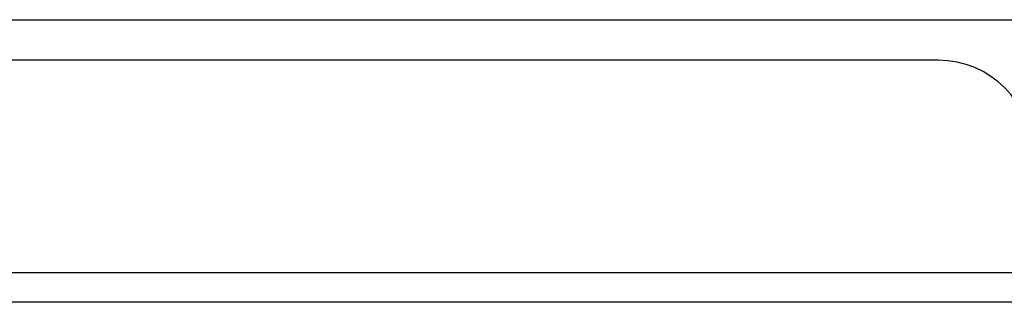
# Model space of a CAD drawing. Header units: inches. Extents: x 15 to 513, y 46 to 241.
# Tile 14 of 256: x 60.358 to 63.613, y 45.828 to 46.762. Entities that reach past the tile are written whole.
import ezdxf

# ---------------------------------------------------------------- set-up
doc = ezdxf.new("R2010")
doc.units = ezdxf.units.IN
doc.header["$MEASUREMENT"] = 0
doc.layers.add('Visible Edges(ANSI)', color=7, linetype='Continuous', lineweight=25)
doc.layers.add('Visible Tangent Edges(ANSI)', color=7, linetype='Continuous', lineweight=25)

msp = doc.modelspace()

# ---------------------------------------------------------------- linework, layer by layer
at = {"layer": 'Visible Edges(ANSI)'}
for p, q in [((50.9995, 46.7618), (63.8738, 46.7618)), ((63.3941, 46.6278), (51.4791, 46.6278)), ((69.1381, 45.8278), (15.5331, 45.8278))]:
    msp.add_line(p, q, dxfattribs=at)
msp.add_arc((63.3941, 46.3158), 0.312, 0, 90, dxfattribs=at)
at = {"layer": 'Visible Tangent Edges(ANSI)'}
msp.add_line((15.5331, 45.9268), (69.1381, 45.9268), dxfattribs=at)

doc.saveas('drawing.dxf')
